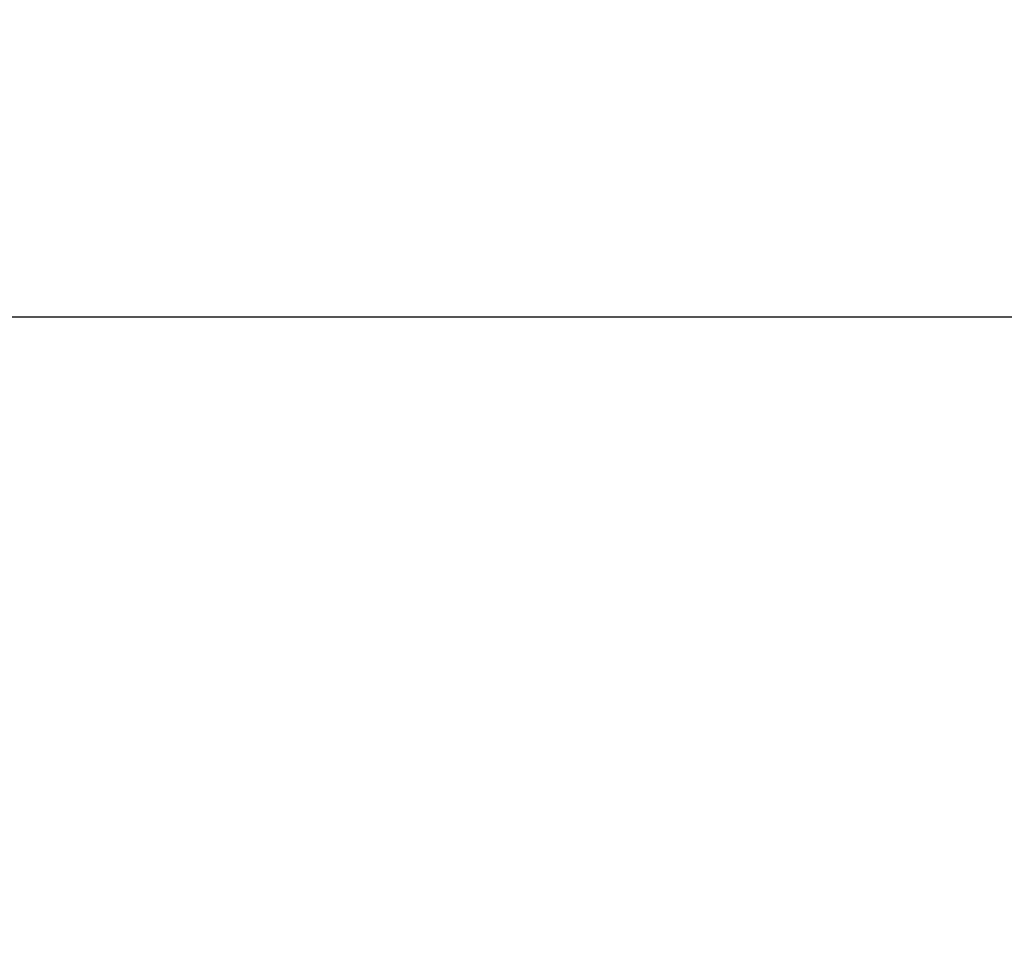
# Model space of a CAD drawing. Header units: millimetres. Extents: x -741 to 6994, y 0 to 4947.
# Tile 92 of 97: x 4157 to 4721, y 2790 to 3321. Entities that reach past the tile are written whole.
import ezdxf

# ---------------------------------------------------------------- set-up
doc = ezdxf.new("R2010")
doc.units = ezdxf.units.MM
doc.header["$LTSCALE"] = 384.676471
doc.layers.get('0').update_dxf_attribs({"linetype": 'CONTINUOUS'})
doc.layers.add('运动范围_DXF_BALLOON', color=7, linetype='CONTINUOUS')
doc.layers.add('运动范围_DXF_CONTINUOUS_LINE', color=7, linetype='CONTINUOUS')
doc.styles.get("Standard").update_dxf_attribs({"font": 'txt', "width": 0.7})
doc.dimstyles.new('DIMSTYLE_6', dxfattribs={"dimtxt": 58.823529, "dimasz": 35.294118, "dimexe": 1, "dimexo": 0, "dimgap": 2.5, "dimtad": 0, "dimtih": 1, "dimtoh": 1, "dimdec": 1, "dimdsep": 46, "dimtxsty": 'Standard', "dimblk": '_FILLED', "dimblk1": '_FILLED', "dimblk2": '_FILLED', "dimcen": 0.09, "dimclrt": 5, "dimazin": 2, "dimtp": 0.01, "dimtm": 0.01, "dimtfac": 1, "dimtofl": 0, "dimtmove": 0, "dimatfit": 3, "dimldrblk": '_FILLED', "dimfxl": 0, "dimtolj": 1, "dimarcsym": 0})

# ---------------------------------------------------------------- blocks, each defined once
blk = doc.blocks.new('*D31')
at = {"layer": '运动范围_DXF_BALLOON', "color": 2, "linetype": 'Continuous', "transparency": 16777216}
blk.add_line((3777.85, 3150.55), (5504.8, 3150.55), dxfattribs=at)
blk = doc.blocks.new('_FILLED')
at = {"color": 0, "linetype": 'ByBlock'}
blk.add_solid([(0, 0), (-1, 0.167), (-1, -0.167)], dxfattribs=at)
blk = doc.blocks.new('*D32')
at = {"layer": '运动范围_DXF_BALLOON', "color": 2, "linetype": 'Continuous', "transparency": 16777216}
blk.add_line((3761.09, 4416.11), (5504.8, 4416.11), dxfattribs=at)
blk = doc.blocks.new('*D34')
at = {"layer": '运动范围_DXF_BALLOON', "color": 2, "linetype": 'Continuous', "transparency": 16777216}
blk.add_line((5280.26, 2896.93), (5280.26, 4617.53), dxfattribs=at)

msp = doc.modelspace()

# ---------------------------------------------------------------- linework, layer by layer
at = {"layer": '运动范围_DXF_CONTINUOUS_LINE', "color": 2, "linetype": 'Continuous'}
msp.add_arc((3761.088, 2896.931), 1519.177, 329.783411, 184.530522, dxfattribs=at)

# ---------------------------------------------------------------- dimensions: what is measured, and where the dimension line sits
at = {"layer": '运动范围_DXF_BALLOON', "color": 2, "linetype": 'Continuous'}
for feature_location, offset, dtype, origin, picture, middle in [((5280.265, 2896.931), (0, 1720.602), 1, (3611.535, 2896.931), '*D34', (5265.559, 4646.945)), ((3761.088, 4416.108), (1743.716, 0), 0, (3761.088, 2359.931), '*D32', (5534.216, 4430.814)), ((3777.847, 3150.554), (1726.957, 0), 0, (3777.847, 2359.931), '*D31', (5534.216, 3165.26))]:
    dim = msp.add_ordinate_dim(feature_location=feature_location, offset=offset, dtype=dtype, origin=origin, dimstyle='DIMSTYLE_6', dxfattribs=at)
    dim.commit()
    dim.dimension.update_dxf_attribs({"geometry": picture, "text_midpoint": middle})

doc.saveas('drawing.dxf')
